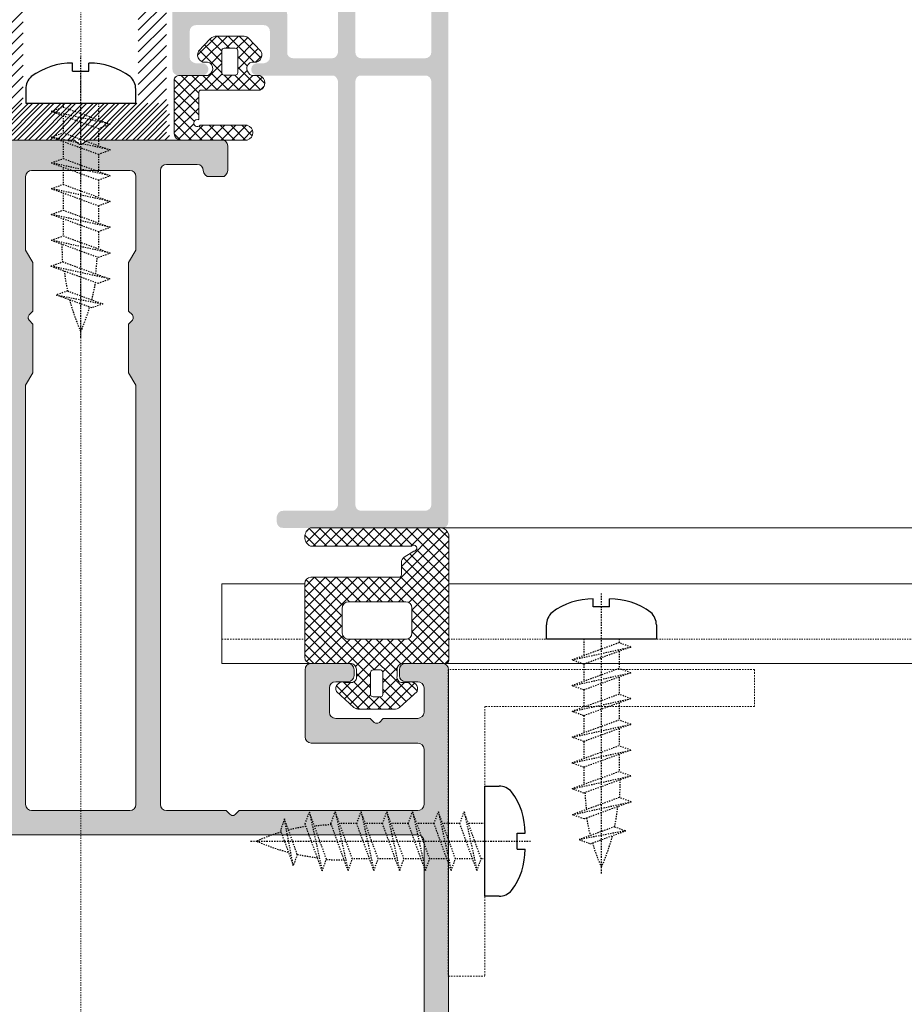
# Model space of a CAD drawing. Header units: millimetres. Extents: x -226731 to 126254, y -16359 to 60195.
# Tile 191 of 256: x -152877 to -152805, y 20846 to 20926. Entities that reach past the tile are written whole.
import ezdxf

# ---------------------------------------------------------------- set-up
doc = ezdxf.new("R2010")
doc.units = ezdxf.units.MM
doc.header["$LTSCALE"] = 0.1
doc.header["$MEASUREMENT"] = 0
doc.linetypes.add('CENTER', pattern=[2, 1.25, -0.25, 0.25, -0.25])
doc.linetypes.add('HIDDEN', pattern=[0.375, 0.25, -0.125])
for name, color, linetype, lineweight in [('01. Aluminium (Main Structure)', 6, 'Continuous', 5), ('2_Centerline', 1, 'CENTER', 15), ('3_Hatch', 8, 'Continuous', 0)]:
    doc.layers.add(name, color=color, linetype=linetype, lineweight=lineweight)
doc.layers.add('CENTER LINE', color=8, linetype='CENTER')
doc.layers.add('HARDWARES', color=7, linetype='Continuous')

# ---------------------------------------------------------------- blocks, each defined once
blk = doc.blocks.new('*U426')
at = {"layer": '3_Hatch'}
h = blk.add_hatch(color=8, dxfattribs=at)
h.dxf.hatch_style = 1
h.paths.add_polyline_path([(-4.224, 77.476), (-3.912, 77.787), (-3.912, 81.754), (-4.498, 82.779), (-4.498, 116.974), (-4.462, 117.157), (-4.352, 117.321), (-4.206, 117.431), (-4.005, 117.468), (4.005, 117.468), (4.188, 117.431), (4.352, 117.321), (4.462, 117.157), (4.517, 116.974), (4.517, 82.779), (3.895, 81.754), (3.895, 77.787), (4.206, 77.476), (4.297, 77.33), (4.297, 77.184), (4.206, 77.037), (3.895, 76.744), (3.895, 72.777), (4.517, 71.752), (4.517, 65.754), (4.462, 65.572), (4.352, 65.407), (4.188, 65.297), (4.005, 65.26), (-4.005, 65.26), (-4.206, 65.297), (-4.352, 65.407), (-4.462, 65.572), (-4.498, 65.754), (-4.498, 71.752), (-3.912, 72.777), (-3.912, 76.744), (-4.224, 77.037), (-4.278, 77.184), (-4.278, 77.33)], flags=16)
h.paths.add_polyline_path([(10.039, 65.444), (9.984, 65.26), (9.966, 65.078), (9.857, 64.913), (9.692, 64.803), (9.51, 64.767), (7.004, 64.767), (6.821, 64.803), (6.638, 64.913), (6.528, 65.078), (6.51, 65.26), (6.51, 116.974), (6.528, 117.157), (6.638, 117.321), (6.821, 117.431), (7.004, 117.468), (11.887, 117.468), (12.179, 117.779), (12.325, 117.87), (12.471, 117.87), (12.599, 117.779), (12.929, 117.468), (27.503, 117.468), (27.686, 117.431), (27.869, 117.321), (27.96, 117.157), (27.996, 116.974), (27.996, 112.476), (27.96, 112.275), (27.869, 112.11), (27.686, 112), (27.503, 111.964), (18.817, 111.964), (18.616, 111.927), (18.451, 111.818), (18.341, 111.653), (18.305, 111.452), (18.305, 105.984), (18.341, 105.783), (18.451, 105.6), (18.616, 105.508), (18.817, 105.472), (21.798, 105.472), (21.999, 105.508), (22.164, 105.6), (22.272, 105.783), (22.291, 105.984), (22.291, 106.46), (22.272, 106.661), (22.164, 106.807), (21.999, 106.917), (21.798, 106.971), (20.81, 106.971), (20.609, 107.008), (20.462, 107.118), (20.352, 107.264), (20.298, 107.466), (20.298, 109.458), (20.352, 109.659), (20.462, 109.805), (20.609, 109.915), (20.81, 109.97), (23.644, 109.97), (23.937, 110.281), (24.084, 110.355), (24.23, 110.355), (24.357, 110.281), (24.687, 109.97), (27.503, 109.97), (27.686, 109.915), (27.869, 109.805), (27.96, 109.659), (27.996, 109.458), (27.996, 107.466), (27.96, 107.264), (27.869, 107.118), (27.686, 107.008), (27.503, 106.971), (26.516, 106.971), (26.315, 106.917), (26.168, 106.807), (26.058, 106.661), (26.003, 106.46), (26.003, 105.984), (26.058, 105.783), (26.168, 105.6), (26.315, 105.508), (26.516, 105.472), (29.514, 105.472), (29.697, 105.508), (29.862, 105.6), (29.971, 105.783), (29.99, 105.984), (29.971, 200.466), (29.862, 200.649), (29.78, 200.704), (29.697, 200.759), (29.605, 200.768), (29.514, 200.777), (-29.514, 200.777), (-29.715, 200.759), (-29.861, 200.649), (-29.971, 200.466), (-30.007, 200.302), (-30.007, 105.984), (-29.971, 105.783), (-29.861, 105.6), (-29.715, 105.508), (-29.514, 105.472), (-26.496, 105.472), (-26.313, 105.508), (-26.149, 105.6), (-26.039, 105.783), (-26.002, 105.984), (-26.002, 106.46), (-26.039, 106.661), (-26.149, 106.807), (-26.313, 106.917), (-26.496, 106.971), (-27.52, 106.971), (-27.685, 107.008), (-27.867, 107.118), (-27.977, 107.264), (-28.014, 107.466), (-28.014, 109.458), (-27.977, 109.659), (-27.867, 109.805), (-27.685, 109.915), (-27.52, 109.97), (-24.686, 109.97), (-24.375, 110.281), (-24.247, 110.355), (-24.064, 110.355), (-23.936, 110.281), (-23.625, 109.97), (-20.81, 109.97), (-20.609, 109.915), (-20.444, 109.805), (-20.334, 109.659), (-20.298, 109.458), (-20.298, 107.466), (-20.334, 107.264), (-20.444, 107.118), (-20.609, 107.008), (-20.81, 106.971), (-21.815, 106.971), (-22.016, 106.917), (-22.163, 106.807), (-22.272, 106.661), (-22.309, 106.46), (-22.309, 105.984), (-22.272, 105.783), (-22.163, 105.6), (-22.016, 105.508), (-21.815, 105.472), (-18.797, 105.472), (-18.615, 105.508), (-18.45, 105.6), (-18.341, 105.783), (-18.304, 105.984), (-18.304, 111.452), (-18.341, 111.653), (-18.45, 111.818), (-18.615, 111.927), (-18.797, 111.964), (-27.52, 111.964), (-27.685, 112), (-27.867, 112.11), (-27.977, 112.275), (-28.014, 112.476), (-28.014, 116.974), (-27.977, 117.157), (-27.867, 117.321), (-27.685, 117.431), (-27.52, 117.468), (-12.928, 117.468), (-12.618, 117.779), (-12.489, 117.87), (-12.343, 117.87), (-12.178, 117.779), (-11.867, 117.468), (-7.003, 117.468), (-6.802, 117.431), (-6.656, 117.321), (-6.546, 117.157), (-6.509, 116.974), (-6.509, 65.26), (-6.546, 65.078), (-6.656, 64.913), (-6.802, 64.803), (-7.003, 64.767), (-9.509, 64.767), (-9.71, 64.803), (-9.856, 64.913), (-9.966, 65.078), (-10.002, 65.26), (-10.038, 65.444), (-10.148, 65.626), (-10.313, 65.736), (-10.496, 65.754), (-11.502, 65.754), (-11.703, 65.736), (-11.849, 65.626), (-11.959, 65.444), (-12.013, 65.26), (-12.013, 63.249), (-11.959, 63.066), (-11.849, 62.902), (-11.703, 62.792), (-11.502, 62.773), (-0.53, 62.773), (-0.201, 63.066), (-0.073, 63.139), (0.074, 63.139), (0.22, 63.066), (0.512, 62.773), (11.502, 62.773), (11.686, 62.792), (11.849, 62.902), (11.959, 63.066), (12.014, 63.249), (12.014, 65.26), (11.959, 65.444), (11.849, 65.626), (11.686, 65.736), (11.502, 65.754), (10.497, 65.754), (10.295, 65.736), (10.149, 65.626)])
h.paths.add_polyline_path([(27.996, 197.284), (27.96, 197.467), (27.869, 197.65), (27.686, 197.76), (27.503, 197.796), (-27.52, 197.796), (-27.685, 197.76), (-27.867, 197.65), (-27.977, 197.467), (-28.014, 197.284), (-28.014, 119.973), (-27.977, 119.772), (-27.867, 119.626), (-27.685, 119.516), (-27.52, 119.461), (27.503, 119.461), (27.686, 119.516), (27.869, 119.626), (27.96, 119.772), (27.996, 119.973)], flags=16)
h = blk.add_hatch(color=8, dxfattribs=at)
h.dxf.hatch_style = 1
h.paths.add_polyline_path([(-28.61, 57.993), (-28.61, 92.527), (-28.573, 92.711), (-28.464, 92.875), (-28.28, 92.985), (-28.098, 93.022), (-22.902, 93.022), (-22.701, 92.985), (-22.537, 92.875), (-22.445, 92.711), (-22.409, 92.527), (-22.409, 57.993), (-22.445, 57.828), (-22.537, 57.645), (-22.701, 57.535), (-22.902, 57.517), (-28.098, 57.517), (-28.28, 57.535), (-28.464, 57.645), (-28.573, 57.828)], flags=16)
h.paths.add_polyline_path([(-22.354, 38.091), (-22.409, 37.89), (-22.409, 33.903), (-22.445, 33.702), (-22.537, 33.537), (-22.701, 33.427), (-22.902, 33.408), (-28.098, 33.408), (-28.28, 33.427), (-28.464, 33.537), (-28.573, 33.702), (-28.61, 33.903), (-28.61, 55.596), (-28.573, 55.797), (-28.464, 55.962), (-28.28, 56.072), (-28.098, 56.108), (-22.902, 56.108), (-22.701, 56.072), (-22.537, 55.962), (-22.445, 55.797), (-22.409, 55.596), (-22.409, 51.609), (-22.354, 51.408), (-22.244, 51.261), (-22.097, 51.152), (-21.896, 51.115), (-21.494, 51.115), (-21.311, 51.152), (-21.146, 51.261), (-21.037, 51.408), (-21, 51.609), (-21, 55.596), (-20.945, 55.797), (-20.835, 55.962), (-20.689, 56.072), (-20.488, 56.108), (-17.36, 56.108), (-17.159, 56.072), (-16.976, 55.962), (-16.867, 55.797), (-16.848, 55.596), (-16.848, 52.505), (-16.812, 52.322), (-16.702, 52.157), (-16.537, 52.048), (-16.354, 52.011), (-13.793, 52.011), (-13.61, 51.956), (-13.446, 51.846), (-13.336, 51.7), (-13.299, 51.499), (-13.299, 33.903), (-13.336, 33.702), (-13.446, 33.537), (-13.61, 33.427), (-13.793, 33.408), (-20.488, 33.408), (-20.689, 33.427), (-20.835, 33.537), (-20.945, 33.702), (-21, 33.903), (-21, 37.89), (-21.037, 38.091), (-21.146, 38.256), (-21.311, 38.366), (-21.494, 38.403), (-21.896, 38.403), (-22.097, 38.366), (-22.244, 38.256)], flags=16)
h.paths.add_polyline_path([(-11.891, 36.226), (-12.202, 36.537), (-12.293, 36.664), (-12.293, 36.829), (-12.202, 36.957), (-11.891, 37.268), (-11.891, 39.591), (-11.854, 39.792), (-11.745, 39.957), (-11.58, 40.067), (-11.379, 40.086), (-9.001, 40.086), (-8.8, 40.067), (-8.654, 39.957), (-8.544, 39.792), (-8.489, 39.591), (-8.489, 38.987), (-8.415, 38.75), (-8.36, 38.676), (-8.306, 38.604), (-8.233, 38.567), (-8.159, 38.53), (-8.086, 38.494), (-7.995, 38.494), (-7.921, 38.494), (-7.849, 38.512), (-7.775, 38.549), (-7.702, 38.585), (-7.648, 38.64), (-7.593, 38.695), (-7.538, 38.769), (-7.5, 38.86), (-7.483, 38.987), (-7.483, 43.304), (-7.519, 43.487), (-7.629, 43.652), (-7.794, 43.762), (-7.995, 43.798), (-8.379, 43.798), (-8.58, 43.762), (-8.762, 43.652), (-8.836, 43.487), (-8.891, 43.304), (-8.891, 42.244), (-8.927, 42.061), (-9.037, 41.896), (-9.202, 41.786), (-9.385, 41.731), (-11.379, 41.731), (-11.58, 41.786), (-11.745, 41.896), (-11.854, 42.061), (-11.891, 42.244), (-11.891, 51.499), (-11.854, 51.7), (-11.745, 51.846), (-11.58, 51.956), (-11.379, 52.011), (-9.385, 52.011), (-9.202, 51.956), (-9.037, 51.846), (-8.927, 51.7), (-8.891, 51.499), (-8.891, 49.908), (-8.836, 49.707), (-8.762, 49.542), (-8.58, 49.432), (-8.379, 49.396), (-7.995, 49.396), (-7.794, 49.432), (-7.629, 49.542), (-7.519, 49.707), (-7.483, 49.908), (-7.483, 57.006), (-7.519, 57.207), (-7.629, 57.353), (-7.794, 57.463), (-7.995, 57.517), (-9.916, 57.517), (-10.117, 57.463), (-10.263, 57.353), (-10.373, 57.207), (-10.428, 57.006), (-10.373, 56.804), (-10.263, 56.657), (-10.117, 56.548), (-9.916, 56.511), (-9.385, 56.511), (-9.202, 56.456), (-9.037, 56.347), (-8.927, 56.2), (-8.891, 55.999), (-8.891, 53.914), (-8.927, 53.713), (-9.037, 53.548), (-9.202, 53.438), (-9.385, 53.402), (-14.945, 53.402), (-15.146, 53.438), (-15.294, 53.548), (-15.402, 53.713), (-15.44, 53.914), (-15.44, 55.999), (-15.402, 56.2), (-15.294, 56.347), (-15.146, 56.456), (-14.945, 56.511), (-14.36, 56.511), (-14.25, 56.548), (-14.159, 56.584), (-14.068, 56.639), (-14.013, 56.712), (-13.958, 56.786), (-13.939, 56.877), (-13.922, 56.968), (-13.922, 57.059), (-13.939, 57.133), (-13.958, 57.224), (-14.013, 57.298), (-14.068, 57.371), (-14.159, 57.425), (-14.25, 57.48), (-14.415, 57.517), (-20.488, 57.517), (-20.689, 57.535), (-20.835, 57.645), (-20.945, 57.828), (-21, 57.993), (-21, 92.527), (-20.945, 92.711), (-20.835, 92.875), (-20.689, 92.985), (-20.488, 93.022), (-16.501, 93.022), (-16.299, 93.058), (-16.153, 93.168), (-16.043, 93.351), (-15.988, 93.516), (-15.988, 93.918), (-16.043, 94.119), (-16.153, 94.284), (-16.299, 94.393), (-16.501, 94.412), (-29.506, 94.412), (-29.688, 94.393), (-29.853, 94.284), (-29.963, 94.119), (-29.999, 93.918), (-29.999, 30.482), (-29.963, 30.299), (-29.853, 30.134), (-29.688, 30.024), (-29.506, 30.007), (-29.305, 30.024), (-29.14, 30.134), (-29.049, 30.299), (-29.012, 30.482), (-29.012, 31.488), (-28.957, 31.689), (-28.847, 31.835), (-28.701, 31.945), (-28.5, 32), (-7.995, 32), (-7.794, 32.036), (-7.629, 32.146), (-7.519, 32.311), (-7.483, 32.494), (-7.483, 34.506), (-7.519, 34.689), (-7.629, 34.854), (-7.794, 34.964), (-7.995, 35), (-8.178, 34.964), (-8.342, 34.854), (-8.452, 34.689), (-8.489, 34.506), (-8.489, 33.903), (-8.544, 33.702), (-8.654, 33.537), (-8.8, 33.427), (-9.001, 33.408), (-11.379, 33.408), (-11.58, 33.427), (-11.745, 33.537), (-11.854, 33.702), (-11.891, 33.903)])
h = blk.add_hatch(dxfattribs=at)
h.set_pattern_fill('ANSI31', color=8, scale=5)
h.set_pattern_definition([(45, (-26191.7542, -15010.3187), (-0.441941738, 0.441941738), [])])
h.paths.add_polyline_path([(-9.495, 44.174), (-9.477, 44.32), (-9.385, 44.466), (-9.258, 44.54), (-9.111, 44.576), (-7.191, 44.576), (-7.063, 44.576), (-6.807, 44.595), (-6.569, 44.65), (-6.332, 44.722), (-6.112, 44.814), (-5.892, 44.924), (-5.691, 45.07), (-5.508, 45.216), (-5.344, 45.381), (-5.197, 45.582), (-5.051, 45.764), (-4.941, 45.984), (-4.85, 46.204), (-4.776, 46.442), (-4.722, 46.679), (-4.704, 46.935), (-4.685, 47.064), (-4.685, 59.372), (-4.668, 59.537), (-4.575, 59.664), (-4.448, 59.755), (-4.302, 59.774), (6.873, 59.774), (7.019, 59.81), (7.147, 59.901), (7.221, 60.03), (7.257, 60.195), (7.257, 62.389), (7.221, 62.535), (7.147, 62.664), (7.019, 62.755), (6.873, 62.773), (-6.605, 62.773), (-6.752, 62.755), (-6.88, 62.664), (-6.971, 62.535), (-6.99, 62.389), (-6.99, 49.569), (-7.026, 49.422), (-7.1, 49.276), (-7.246, 49.204), (-7.392, 49.166), (-9.111, 49.166), (-9.258, 49.204), (-9.385, 49.276), (-9.477, 49.422), (-9.495, 49.569), (-9.495, 51.288), (-9.514, 51.435), (-9.605, 51.562), (-9.733, 51.654), (-9.897, 51.672), (-11.489, 51.672), (-11.654, 51.654), (-11.781, 51.562), (-11.872, 51.435), (-11.891, 51.288), (-11.891, 42.455), (-11.872, 42.309), (-11.781, 42.199), (-11.654, 42.108), (-11.489, 42.07), (-9.897, 42.07), (-9.733, 42.108), (-9.605, 42.199), (-9.514, 42.309), (-9.495, 42.455)])
h = blk.add_hatch(dxfattribs=at)
h.set_pattern_fill('ANSI31', color=8, scale=5)
h.set_pattern_definition([(45, (-26191.7542, -14950.54475), (-0.441941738, 0.441941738), [])])
h.paths.add_polyline_path([(9.477, 44.32), (9.495, 44.174), (9.495, 42.455), (9.514, 42.309), (9.605, 42.199), (9.733, 42.108), (9.897, 42.07), (11.489, 42.07), (11.654, 42.108), (11.781, 42.199), (11.872, 42.309), (11.891, 42.455), (11.891, 51.288), (11.872, 51.435), (11.781, 51.562), (11.654, 51.654), (11.489, 51.672), (9.897, 51.672), (9.733, 51.654), (9.605, 51.562), (9.514, 51.435), (9.495, 51.288), (9.495, 49.569), (9.477, 49.422), (9.385, 49.276), (9.258, 49.204), (9.111, 49.166), (7.392, 49.166), (7.246, 49.204), (7.1, 49.276), (7.026, 49.422), (6.99, 49.569), (6.99, 62.389), (6.971, 62.535), (6.88, 62.664), (6.752, 62.755), (6.605, 62.773), (-6.873, 62.773), (-7.019, 62.755), (-7.147, 62.664), (-7.221, 62.535), (-7.257, 62.389), (-7.257, 60.195), (-7.221, 60.03), (-7.147, 59.901), (-7.019, 59.81), (-6.873, 59.774), (4.302, 59.774), (4.448, 59.755), (4.575, 59.664), (4.668, 59.537), (4.685, 59.372), (4.685, 47.064), (4.704, 46.935), (4.722, 46.679), (4.776, 46.442), (4.85, 46.204), (4.941, 45.984), (5.051, 45.764), (5.197, 45.582), (5.344, 45.381), (5.508, 45.216), (5.691, 45.07), (5.892, 44.924), (6.112, 44.814), (6.332, 44.722), (6.569, 44.65), (6.807, 44.595), (7.063, 44.576), (7.191, 44.576), (9.111, 44.576), (9.258, 44.54), (9.385, 44.466)])
at = {"layer": '01. Aluminium (Main Structure)', "color": 8, "linetype": 'ByBlock'}
for p, q in [((-30.007, 105.984), (-30.007, 200.302)), ((-28.014, 119.973), (-28.014, 197.284)), ((-27.977, 119.772), (-28.014, 119.973)), ((-27.867, 119.626), (-27.977, 119.772)), ((-27.685, 119.516), (-27.867, 119.626)), ((-27.52, 119.461), (-27.685, 119.516)), ((27.503, 119.461), (-27.52, 119.461)), ((-27.977, 117.157), (-27.867, 117.321)), ((-27.867, 117.321), (-27.685, 117.431)), ((-27.685, 117.431), (-27.52, 117.468)), ((-27.52, 117.468), (-12.928, 117.468)), ((-12.928, 117.468), (-12.618, 117.779)), ((-12.618, 117.779), (-12.489, 117.87)), ((-12.489, 117.87), (-12.343, 117.87)), ((-12.343, 117.87), (-12.178, 117.779)), ((-12.178, 117.779), (-11.867, 117.468)), ((-11.867, 117.468), (-7.003, 117.468)), ((-7.003, 117.468), (-6.802, 117.431)), ((-6.802, 117.431), (-6.656, 117.321)), ((-6.656, 117.321), (-6.546, 117.157)), ((-4.462, 117.157), (-4.352, 117.321)), ((-4.352, 117.321), (-4.206, 117.431)), ((-4.206, 117.431), (-4.005, 117.468)), ((-4.005, 117.468), (4.005, 117.468)), ((4.005, 117.468), (4.188, 117.431)), ((4.188, 117.431), (4.352, 117.321)), ((4.352, 117.321), (4.462, 117.157)), ((-28.014, 116.974), (-27.977, 117.157)), ((-28.014, 112.476), (-28.014, 116.974)), ((-6.546, 117.157), (-6.509, 116.974)), ((-6.509, 116.974), (-6.509, 65.26)), ((-4.498, 116.974), (-4.462, 117.157)), ((-4.498, 82.779), (-4.498, 116.974)), ((4.462, 117.157), (4.517, 116.974)), ((4.517, 116.974), (4.517, 82.779)), ((-27.977, 112.275), (-28.014, 112.476)), ((-27.867, 112.11), (-27.977, 112.275)), ((-27.685, 112), (-27.867, 112.11)), ((-27.52, 111.964), (-27.685, 112)), ((-18.797, 111.964), (-27.52, 111.964)), ((-18.797, 111.964), (-18.615, 111.927)), ((-18.615, 111.927), (-18.45, 111.818)), ((-18.45, 111.818), (-18.341, 111.653)), ((-18.341, 111.653), (-18.304, 111.452)), ((-18.304, 111.452), (-18.304, 105.984)), ((-24.686, 109.97), (-24.375, 110.281)), ((-24.375, 110.281), (-24.247, 110.355)), ((-24.247, 110.355), (-24.064, 110.355)), ((-24.064, 110.355), (-23.936, 110.281)), ((-23.936, 110.281), (-23.625, 109.97)), ((-28.014, 109.458), (-27.977, 109.659)), ((-28.014, 107.466), (-28.014, 109.458)), ((-27.977, 109.659), (-27.867, 109.805)), ((-27.867, 109.805), (-27.685, 109.915)), ((-27.685, 109.915), (-27.52, 109.97)), ((-27.52, 109.97), (-24.686, 109.97)), ((-23.625, 109.97), (-20.81, 109.97)), ((-20.81, 109.97), (-20.609, 109.915)), ((-20.609, 109.915), (-20.444, 109.805)), ((-20.444, 109.805), (-20.334, 109.659)), ((-20.334, 109.659), (-20.298, 109.458)), ((-20.298, 109.458), (-20.298, 107.466)), ((-27.977, 107.264), (-28.014, 107.466)), ((-27.867, 107.118), (-27.977, 107.264)), ((-27.685, 107.008), (-27.867, 107.118)), ((-27.52, 106.971), (-27.685, 107.008)), ((-26.496, 106.971), (-27.52, 106.971)), ((-26.496, 106.971), (-26.313, 106.917)), ((-26.313, 106.917), (-26.149, 106.807)), ((-22.163, 106.807), (-22.016, 106.917)), ((-22.016, 106.917), (-21.815, 106.971)), ((-20.81, 106.971), (-21.815, 106.971)), ((-20.609, 107.008), (-20.81, 106.971)), ((-20.444, 107.118), (-20.609, 107.008)), ((-20.334, 107.264), (-20.444, 107.118)), ((-20.298, 107.466), (-20.334, 107.264)), ((-26.149, 106.807), (-26.039, 106.661)), ((-26.039, 106.661), (-26.002, 106.46)), ((-26.002, 106.46), (-26.002, 105.984)), ((-22.309, 106.46), (-22.272, 106.661)), ((-22.309, 106.46), (-22.309, 105.984)), ((-22.272, 106.661), (-22.163, 106.807)), ((-29.971, 105.783), (-30.007, 105.984)), ((-29.861, 105.6), (-29.971, 105.783)), ((-29.715, 105.508), (-29.861, 105.6)), ((-29.514, 105.472), (-29.715, 105.508)), ((-26.496, 105.472), (-29.514, 105.472)), ((-26.313, 105.508), (-26.496, 105.472)), ((-26.149, 105.6), (-26.313, 105.508)), ((-26.039, 105.783), (-26.149, 105.6)), ((-26.002, 105.984), (-26.039, 105.783)), ((-22.272, 105.783), (-22.309, 105.984)), ((-22.163, 105.6), (-22.272, 105.783)), ((-22.016, 105.508), (-22.163, 105.6)), ((-21.815, 105.472), (-22.016, 105.508)), ((-18.797, 105.472), (-21.815, 105.472)), ((-18.615, 105.508), (-18.797, 105.472)), ((-18.45, 105.6), (-18.615, 105.508)), ((-18.341, 105.783), (-18.45, 105.6)), ((-18.304, 105.984), (-18.341, 105.783)), ((-3.912, 81.754), (-4.498, 82.779)), ((4.517, 82.779), (3.895, 81.754)), ((-3.912, 77.787), (-3.912, 81.754)), ((3.895, 81.754), (3.895, 77.787)), ((-4.278, 77.33), (-4.224, 77.476)), ((-4.278, 77.184), (-4.278, 77.33)), ((-4.224, 77.037), (-4.278, 77.184)), ((-4.224, 77.476), (-3.912, 77.787)), ((3.895, 77.787), (4.206, 77.476)), ((4.206, 77.476), (4.297, 77.33)), ((4.297, 77.184), (4.206, 77.037)), ((4.297, 77.33), (4.297, 77.184)), ((-3.912, 76.744), (-4.224, 77.037)), ((-3.912, 72.777), (-3.912, 76.744)), ((4.206, 77.037), (3.895, 76.744)), ((3.895, 76.744), (3.895, 72.777)), ((-4.498, 71.752), (-3.912, 72.777)), ((3.895, 72.777), (4.517, 71.752)), ((-4.498, 65.754), (-4.498, 71.752)), ((4.517, 71.752), (4.517, 65.754)), ((-12.013, 65.26), (-11.959, 65.444)), ((-12.013, 63.249), (-12.013, 65.26)), ((-11.959, 65.444), (-11.849, 65.626)), ((-11.849, 65.626), (-11.703, 65.736)), ((-11.703, 65.736), (-11.502, 65.754)), ((-11.502, 65.754), (-10.496, 65.754)), ((-10.496, 65.754), (-10.313, 65.736)), ((-10.313, 65.736), (-10.148, 65.626)), ((-10.148, 65.626), (-10.038, 65.444)), ((-10.038, 65.444), (-10.002, 65.26)), ((-9.966, 65.078), (-10.002, 65.26)), ((-9.856, 64.913), (-9.966, 65.078)), ((-6.546, 65.078), (-6.656, 64.913)), ((-6.509, 65.26), (-6.546, 65.078)), ((-4.462, 65.572), (-4.498, 65.754)), ((-4.352, 65.407), (-4.462, 65.572)), ((-4.206, 65.297), (-4.352, 65.407)), ((-4.005, 65.26), (-4.206, 65.297)), ((4.005, 65.26), (-4.005, 65.26)), ((4.188, 65.297), (4.005, 65.26)), ((4.352, 65.407), (4.188, 65.297)), ((4.462, 65.572), (4.352, 65.407)), ((4.517, 65.754), (4.462, 65.572)), ((-9.71, 64.803), (-9.856, 64.913)), ((-9.509, 64.767), (-9.71, 64.803)), ((-7.003, 64.767), (-9.509, 64.767)), ((-6.802, 64.803), (-7.003, 64.767)), ((-6.656, 64.913), (-6.802, 64.803)), ((-11.959, 63.066), (-12.013, 63.249)), ((-11.849, 62.902), (-11.959, 63.066)), ((-11.703, 62.792), (-11.849, 62.902)), ((-11.502, 62.773), (-11.703, 62.792)), ((-11.502, 62.773), (-0.53, 62.773)), ((-0.53, 62.773), (-0.201, 63.066)), ((-0.201, 63.066), (-0.073, 63.139)), ((-0.073, 63.139), (0.074, 63.139)), ((0.074, 63.139), (0.22, 63.066)), ((0.22, 63.066), (0.512, 62.773)), ((0.512, 62.773), (11.502, 62.773))]:
    blk.add_line(p, q, dxfattribs=at)
at = {"layer": '2_Centerline', "color": 8, "ltscale": 0.25}
blk.add_line((0, 230.777), (0, 0), dxfattribs=at)
at = {"layer": '3_Hatch', "color": 8, "linetype": 'HIDDEN', "ltscale": 5}
for p, q in [((-29.99, 130.972), (-32.99, 130.972)), ((-32.99, 108.972), (-32.99, 130.972)), ((-29.99, 105.972), (-29.99, 130.972)), ((-54.99, 108.972), (-32.99, 108.972)), ((-54.99, 105.972), (-54.99, 108.972)), ((-54.99, 105.972), (-29.99, 105.972)), ((-21.737, 103.48), (-26.634, 103.48)), ((-11.51, 103.48), (-18.286, 103.48))]:
    blk.add_line(p, q, dxfattribs=at)
at = {"layer": '3_Hatch', "color": 8}
for p, q in [((-26.023, 109.066), (-27.447, 107.752)), ((-22.736, 109.204), (-25.575, 109.204)), ((-20.864, 107.752), (-22.288, 109.066)), ((-24.655, 106.205), (-24.655, 107.998)), ((-24.455, 108.198), (-23.856, 108.198)), ((-23.656, 107.998), (-23.656, 106.205)), ((-26.741, 107.02), (-26.241, 107.02)), ((-22.07, 107.02), (-21.57, 107.02)), ((-25.816, 106.504), (-25.816, 105.947)), ((-22.495, 105.947), (-22.495, 106.504)), ((-28.399, 105.472), (-1150, 105.472)), ((-26.216, 105.472), (-29.789, 105.472)), ((-23.856, 106.005), (-24.455, 106.005)), ((-18.786, 105.472), (-22.095, 105.472)), ((-11.51, 105.472), (-19.871, 105.472)), ((-11.51, 105.472), (-11.51, 98.968)), ((-30.026, 105.222), (-30.026, 94.944)), ((-18.286, 98.945), (-18.286, 104.972)), ((-27.026, 100.935), (-27.026, 102.992)), ((-26.526, 103.492), (-21.846, 103.492)), ((-21.346, 102.992), (-21.346, 100.935)), ((-21.846, 100.435), (-26.526, 100.435)), ((-30.026, 98.968), (-1150, 98.968)), ((-11.51, 98.968), (-18.286, 98.968)), ((-26.171, 97.232), (-26.171, 98.246)), ((-25.971, 98.445), (-18.786, 98.445)), ((-27.171, 96.325), (-26.404, 96.81)), ((-18.746, 95.912), (-26.981, 95.912)), ((-29.506, 94.412), (-1150, 94.412)), ((-29.455, 94.412), (-18.746, 94.412)), ((-8.138, 62.773), (-13.592, 62.773)), ((-7.638, 57.8), (-7.638, 62.273)), ((-13.592, 61.573), (-9.734, 61.573)), ((-9.639, 61.001), (-9.639, 58.872)), ((-9.75, 58.717), (-14.616, 58.717)), ((-14.616, 57.517), (-13.953, 57.517)), ((-12.812, 55.488), (-12.812, 57.282)), ((-12.612, 57.482), (-11.712, 57.482)), ((-11.512, 57.282), (-11.512, 55.488)), ((-10.371, 57.517), (-8.016, 57.517)), ((-13.977, 56.417), (-14.355, 56.417)), ((-9.968, 56.417), (-10.347, 56.417)), ((-14.703, 55.536), (-13.66, 54.428)), ((-10.575, 54.522), (-9.62, 55.536)), ((-11.712, 55.288), (-12.612, 55.288)), ((-13.211, 54.29), (-11.139, 54.29))]:
    blk.add_line(p, q, dxfattribs=at)
at = {"layer": '3_Hatch', "color": 8, "linetype": 'Continuous'}
for p, q in [((-27.25, 107.08), (-25.126, 109.204)), ((-24.655, 106.682), (-26.552, 108.578)), ((-26.426, 107.02), (-24.242, 109.204)), ((-24.655, 107.566), (-26.092, 109.003)), ((-24.404, 108.198), (-25.41, 109.204)), ((-22.293, 106.971), (-24.526, 109.204)), ((-24.364, 108.198), (-23.358, 109.204)), ((-23.657, 108.021), (-22.508, 109.17)), ((-23.656, 107.138), (-21.997, 108.797)), ((-21.424, 106.986), (-23.642, 109.204)), ((-20.868, 107.313), (-22.758, 109.204)), ((-26.756, 107.015), (-27.46, 107.719)), ((-22.35, 103.492), (-27.012, 108.154)), ((-25.822, 106.74), (-24.655, 107.907)), ((-23.656, 106.254), (-21.537, 108.373)), ((-22.007, 107.02), (-21.077, 107.949)), ((-25.834, 105.844), (-24.655, 107.023)), ((-22.495, 106.29), (-23.656, 107.45)), ((-21.064, 107.079), (-20.915, 107.227)), ((-30.026, 100.769), (-24.647, 106.147)), ((-23.234, 103.492), (-25.816, 106.074)), ((-25.534, 103.492), (-22.501, 106.526)), ((-18.286, 101.196), (-23.656, 106.566)), ((-30.026, 101.652), (-26.202, 105.476)), ((-30.026, 105.188), (-29.742, 105.472)), ((-30.026, 104.304), (-28.858, 105.472)), ((-30.026, 103.42), (-27.974, 105.472)), ((-30.026, 102.536), (-27.09, 105.472)), ((-27.026, 102.865), (-29.633, 105.472)), ((-26.727, 103.45), (-28.749, 105.472)), ((-25.885, 103.492), (-27.865, 105.472)), ((-25.001, 103.492), (-26.981, 105.472)), ((-26.418, 103.492), (-23.906, 106.005)), ((-24.117, 103.492), (-26.128, 105.503)), ((-24.65, 103.492), (-22.424, 105.719)), ((-18.286, 100.312), (-23.978, 106.005)), ((-23.766, 103.492), (-21.787, 105.472)), ((-22.882, 103.492), (-20.903, 105.472)), ((-21.999, 103.492), (-20.019, 105.472)), ((-18.286, 102.08), (-21.678, 105.472)), ((-21.396, 103.211), (-19.135, 105.472)), ((-21.346, 102.377), (-18.415, 105.308)), ((-18.286, 102.964), (-20.794, 105.472)), ((-18.286, 103.848), (-19.91, 105.472)), ((-18.286, 104.731), (-19.026, 105.472)), ((-27.026, 101.981), (-30.026, 104.981)), ((-21.346, 101.494), (-18.286, 104.554)), ((-27.026, 101.097), (-30.026, 104.097)), ((-23.51, 98.445), (-18.286, 103.67)), ((-25.258, 98.445), (-30.026, 103.213)), ((-30.026, 99.885), (-27.026, 102.885)), ((-26.097, 98.401), (-30.026, 102.329)), ((-22.626, 98.445), (-18.286, 102.786)), ((-18.286, 99.428), (-21.346, 102.488)), ((-30.026, 99.001), (-27.026, 102.001)), ((-26.171, 97.591), (-30.026, 101.445)), ((-21.742, 98.445), (-18.286, 101.902)), ((-18.386, 98.645), (-21.346, 101.604)), ((-30.026, 98.117), (-27.026, 101.117)), ((-26.33, 96.866), (-30.026, 100.561)), ((-30.026, 97.233), (-26.763, 100.495)), ((-30.026, 96.349), (-25.939, 100.435)), ((-30.026, 95.465), (-25.055, 100.435)), ((-29.902, 94.705), (-24.172, 100.435)), ((-24.374, 98.445), (-26.364, 100.435)), ((-23.49, 98.445), (-25.48, 100.435)), ((-25.278, 98.445), (-23.288, 100.435)), ((-22.606, 98.445), (-24.596, 100.435)), ((-24.394, 98.445), (-22.404, 100.435)), ((-21.722, 98.445), (-23.712, 100.435)), ((-20.839, 98.445), (-22.828, 100.435)), ((-19.955, 98.445), (-21.944, 100.435)), ((-19.071, 98.445), (-21.38, 100.754)), ((-20.858, 98.445), (-18.286, 101.018)), ((-26.865, 96.518), (-30.026, 99.678)), ((-19.974, 98.445), (-18.286, 100.134)), ((-19.09, 98.445), (-18.286, 99.25)), ((-27.402, 96.17), (-30.026, 98.794)), ((-26.527, 94.412), (-30.026, 97.91)), ((-29.311, 94.412), (-26.171, 97.552)), ((-27.411, 94.412), (-30.026, 97.026)), ((-28.295, 94.412), (-30.026, 96.142)), ((-28.428, 94.412), (-26.928, 95.912)), ((-27.544, 94.412), (-26.044, 95.912)), ((-25.643, 94.412), (-27.075, 95.843)), ((-26.66, 94.412), (-25.16, 95.912)), ((-24.76, 94.412), (-26.26, 95.912)), ((-25.776, 94.412), (-24.276, 95.912)), ((-23.876, 94.412), (-25.376, 95.912)), ((-24.892, 94.412), (-23.392, 95.912)), ((-22.992, 94.412), (-24.492, 95.912)), ((-24.008, 94.412), (-22.508, 95.912)), ((-22.108, 94.412), (-23.608, 95.912)), ((-23.124, 94.412), (-21.624, 95.912)), ((-21.224, 94.412), (-22.724, 95.912)), ((-22.24, 94.412), (-20.74, 95.912)), ((-20.34, 94.412), (-21.84, 95.912)), ((-21.356, 94.412), (-19.856, 95.912)), ((-19.456, 94.412), (-20.956, 95.912)), ((-20.473, 94.412), (-18.973, 95.912)), ((-18.638, 94.477), (-20.072, 95.912)), ((-19.589, 94.412), (-18.406, 95.595)), ((-18.297, 95.021), (-19.189, 95.912)), ((-29.179, 94.412), (-30.026, 95.258)), ((-18.642, 94.474), (-18.439, 94.677)), ((-14.02, 61.973), (-13.22, 62.773)), ((-13.536, 61.573), (-12.336, 62.773)), ((-12.251, 61.573), (-13.451, 62.773)), ((-12.652, 61.573), (-11.452, 62.773)), ((-11.367, 61.573), (-12.567, 62.773)), ((-11.768, 61.573), (-10.568, 62.773)), ((-10.483, 61.573), (-11.683, 62.773)), ((-10.884, 61.573), (-9.684, 62.773)), ((-9.663, 61.637), (-10.799, 62.773)), ((-10, 61.573), (-8.8, 62.773)), ((-7.638, 60.496), (-9.915, 62.773)), ((-9.231, 61.459), (-7.952, 62.738)), ((-7.638, 61.38), (-9.031, 62.773)), ((-7.638, 62.264), (-8.147, 62.773)), ((-13.135, 61.573), (-13.996, 62.434)), ((-9.639, 60.167), (-7.638, 62.168)), ((-9.639, 59.283), (-7.638, 61.284)), ((-9.631, 61.059), (-9.575, 61.115)), ((-7.638, 59.612), (-9.267, 61.241)), ((-11.512, 56.527), (-7.638, 60.4)), ((-7.638, 58.728), (-9.639, 60.73)), ((-7.638, 57.845), (-9.639, 59.846)), ((-9.638, 57.517), (-7.638, 59.517)), ((-14.959, 58.382), (-14.632, 58.71)), ((-14.813, 57.645), (-13.741, 58.717)), ((-12.812, 56.831), (-14.671, 58.691)), ((-14.057, 57.517), (-12.857, 58.717)), ((-12.578, 57.482), (-13.813, 58.717)), ((-13.582, 57.108), (-11.973, 58.717)), ((-11.694, 57.481), (-12.93, 58.717)), ((-12.325, 57.482), (-11.089, 58.717)), ((-10.635, 57.306), (-12.046, 58.717)), ((-11.539, 57.383), (-10.206, 58.717)), ((-9.962, 57.517), (-11.162, 58.717)), ((-9.078, 57.517), (-10.278, 58.717)), ((-8.194, 57.517), (-9.639, 58.962)), ((-14.381, 57.517), (-15.015, 58.151)), ((-8.754, 57.517), (-7.638, 58.633)), ((-9.683, 55.47), (-11.513, 57.3)), ((-7.818, 57.569), (-7.675, 57.711)), ((-14.786, 55.904), (-14.273, 56.417)), ((-14.493, 55.313), (-12.812, 56.994)), ((-12.038, 54.29), (-14.165, 56.417)), ((-12.812, 55.947), (-13.592, 56.727)), ((-11.981, 54.29), (-9.89, 56.38)), ((-11.512, 55.643), (-10.606, 56.548)), ((-10.111, 55.015), (-11.512, 56.415)), ((-12.922, 54.29), (-14.721, 56.089)), ((-14.065, 54.858), (-12.812, 56.11)), ((-10.54, 54.559), (-11.512, 55.531)), ((-11.096, 54.29), (-9.533, 55.854)), ((-13.63, 54.408), (-12.719, 55.32)), ((-12.865, 54.29), (-11.866, 55.288)), ((-11.154, 54.29), (-12.153, 55.288))]:
    blk.add_line(p, q, dxfattribs=at)
at = {"layer": '3_Hatch', "color": 8, "linetype": 'HIDDEN'}
blk.add_line((-30.026, 103.48), (-1150, 103.48), dxfattribs=at)
at = {"layer": '3_Hatch', "color": 8}
for centre, radius, start, end in [((-25.575, 108.404), 0.8, 89.99999, 124.09928), ((-22.736, 108.404), 0.8, 55.90068, 89.99987), ((-26.938, 107.537), 0.553, 157.05532, 290.87463), ((-24.455, 107.998), 0.2, 90, 180), ((-23.856, 107.998), 0.2, 0, 90), ((-21.373, 107.537), 0.553, 249.12535, 22.94466), ((-26.211, 106.612), 0.41, 344.72518, 94.18426), ((-22.098, 106.609), 0.411, 86.15278, 194.87058), ((-24.455, 106.205), 0.2, 180, 270), ((-23.856, 106.205), 0.2, 270, 360), ((-29.776, 105.222), 0.25, 93.08892, 179.99999), ((-26.347, 105.989), 0.533, 284.20779, 355.4538), ((-21.964, 105.989), 0.533, 184.54618, 255.79219), ((-18.786, 104.972), 0.5, 359.99999, 89.99779), ((-26.526, 102.992), 0.5, 89.99999, 179.99999), ((-21.846, 102.992), 0.5, 359.99999, 89.99999), ((-26.526, 100.935), 0.5, 179.99999, 269.99999), ((-21.846, 100.935), 0.5, 269.99999, 359.99999), ((-18.786, 98.945), 0.5, 269.99999, 359.99999), ((-25.971, 98.245), 0.2, 89.99999, 179.98585), ((-26.671, 97.232), 0.5, 302.30299, 359.99998), ((-27.171, 96.075), 0.25, 89.99999, 319.3278), ((-19.126, 95.162), 0.841, 296.86488, 63.12273), ((-29.264, 95.188), 0.8, 197.77075, 256.14102), ((-13.432, 62.173), 0.621, 104.94828, 255.03638), ((-8.138, 62.273), 0.5, 0, 90), ((-9.51, 61.394), 0.287, 251.90996, 141.36505), ((-9.439, 61.001), 0.2, 142.96348, 180), ((-14.366, 58.117), 0.65, 112.60941, 247.39059), ((-9.838, 58.896), 0.2, 296.02605, 352.92984), ((-14.246, 56.878), 0.703, 9.15352, 65.35179), ((-12.612, 57.282), 0.2, 90, 179.995), ((-11.712, 57.282), 0.2, 360, 89.9951), ((-10.078, 56.878), 0.703, 114.64821, 170.84648), ((-8.012, 57.905), 0.389, 269.46118, 344.34524), ((-14.098, 55.763), 0.703, 111.43803, 167.63629), ((-14.076, 56.934), 0.527, 280.83964, 6.05546), ((-10.248, 56.934), 0.527, 173.94454, 259.16036), ((-10.225, 55.763), 0.703, 12.36371, 68.56197), ((-14.267, 55.828), 0.524, 170.59769, 213.75522), ((-12.612, 55.488), 0.2, 180, 269.99492), ((-11.712, 55.488), 0.2, 270, 359.99521), ((-10.056, 55.828), 0.524, 326.24478, 9.40231), ((-13.211, 55.09), 0.8, 235.9007, 269.9987), ((-11.126, 55.059), 0.769, 269.0106, 315.7355)]:
    blk.add_arc(centre, radius, start, end, dxfattribs=at)
at = {"layer": 'CENTER LINE', "color": 8, "linetype": 'CENTER'}
for p, q in [((-42.49, 122.605), (-42.49, 99.706)), ((-13.865, 119.972), (-36.764, 119.972)), ((0, 78.899), (0, 56))]:
    blk.add_line(p, q, dxfattribs=at)
at = {"layer": 'HARDWARES', "color": 8, "linetype": 'Continuous'}
for p, q in [((-34.14, 124.461), (-32.99, 124.461)), ((-32.99, 124.461), (-32.99, 115.483)), ((-35.603, 120.633), (-36.264, 120.633)), ((-35.603, 120.633), (-35.603, 119.311)), ((-35.603, 119.311), (-36.264, 119.311)), ((-32.99, 115.483), (-34.14, 115.483)), ((-46.978, 103.48), (-38.001, 103.48)), ((-46.978, 102.33), (-46.978, 103.48)), ((-38.001, 103.48), (-38.001, 102.33)), ((-43.151, 100.867), (-43.151, 100.206)), ((-43.151, 100.867), (-41.829, 100.867)), ((-41.829, 100.867), (-41.829, 100.206)), ((-4.489, 59.774), (-4.489, 58.624)), ((4.489, 59.774), (-4.489, 59.774)), ((4.489, 58.624), (4.489, 59.774)), ((0.661, 57.161), (-0.661, 57.161)), ((-0.661, 57.161), (-0.661, 56.5)), ((0.661, 57.161), (0.661, 56.5))]:
    blk.add_line(p, q, dxfattribs=at)
at = {"layer": 'HARDWARES', "color": 8}
for p, q in [((-33.807, 124.461), (-32.99, 124.461)), ((-32.99, 124.461), (-32.99, 115.483)), ((-46.978, 103.48), (-38.001, 103.48)), ((-46.978, 102.663), (-46.978, 103.48)), ((4.489, 59.774), (-4.489, 59.774)), ((4.489, 58.956), (4.489, 59.774))]:
    blk.add_line(p, q, dxfattribs=at)
at = {"layer": 'HARDWARES', "color": 8, "linetype": 'HIDDEN'}
for p, q in [((-32.99, 121.412), (-32.683, 121.412)), ((-31.985, 121.412), (-30.581, 121.412)), ((-29.882, 121.412), (-28.479, 121.412)), ((-27.78, 121.412), (-26.376, 121.412)), ((-25.678, 121.412), (-24.274, 121.412)), ((-23.575, 121.412), (-22.171, 121.412)), ((-17.676, 121.048), (-17.344, 121.958)), ((-16.293, 119.071), (-17.344, 121.958)), ((-17.344, 121.958), (-16.624, 118.16)), ((-17.676, 121.048), (-16.624, 118.16)), ((-41.588, 120.177), (-44.476, 119.126)), ((-44.476, 119.126), (-40.678, 119.845)), ((-43.566, 118.794), (-40.678, 119.845)), ((-40.678, 119.845), (-41.588, 120.177)), ((-43.566, 118.794), (-44.476, 119.126)), ((-16.624, 118.16), (-16.293, 119.071)), ((-30.936, 118.532), (-29.533, 118.532)), ((-28.834, 118.532), (-27.43, 118.532)), ((-26.732, 118.532), (-25.328, 118.532)), ((-24.629, 118.532), (-23.226, 118.532)), ((-22.527, 118.532), (-21.123, 118.532)), ((-41.05, 113.943), (-41.05, 115.347)), ((-43.93, 112.895), (-43.93, 114.298)), ((-41.05, 111.841), (-41.05, 113.244)), ((-43.93, 110.792), (-43.93, 112.196)), ((-41.05, 109.738), (-41.05, 111.142)), ((-43.93, 108.69), (-43.93, 110.094)), ((-41.05, 107.636), (-41.05, 109.039)), ((-43.93, 106.588), (-43.93, 107.991)), ((-41.05, 105.533), (-41.05, 106.937)), ((-43.93, 104.485), (-43.93, 105.889)), ((-43.93, 103.48), (-43.93, 103.786)), ((-1.812, 76.139), (-0.901, 76.47)), ((-0.901, 76.47), (1.986, 75.419)), ((1.076, 75.088), (-1.812, 76.139)), ((1.986, 75.419), (-1.812, 76.139)), ((1.076, 75.088), (1.986, 75.419)), ((-1.44, 70.237), (-1.44, 71.64)), ((1.44, 69.188), (1.44, 70.592)), ((-1.44, 68.134), (-1.44, 69.538)), ((1.44, 67.086), (1.44, 68.49)), ((-1.44, 66.032), (-1.44, 67.436)), ((1.44, 64.984), (1.44, 66.387)), ((-1.44, 63.93), (-1.44, 65.333)), ((1.44, 62.881), (1.44, 64.285)), ((-1.44, 61.827), (-1.44, 63.231)), ((1.44, 60.779), (1.44, 62.182)), ((1.44, 59.774), (1.44, 60.08))]:
    blk.add_line(p, q, dxfattribs=at)
for points in [[(-32.334, 122.372), (-32.683, 121.412), (-31.286, 117.572), (-32.334, 122.372), (-30.936, 118.532), (-31.286, 117.572)], [(-30.232, 122.372), (-30.581, 121.412), (-29.183, 117.572), (-30.232, 122.372), (-28.834, 118.532), (-29.183, 117.572)], [(-28.129, 122.372), (-28.479, 121.412), (-27.081, 117.572), (-28.129, 122.372), (-26.732, 118.532), (-27.081, 117.572)], [(-26.027, 122.372), (-26.376, 121.412), (-24.979, 117.572), (-26.027, 122.372), (-24.629, 118.532), (-24.979, 117.572)], [(-23.924, 122.372), (-24.274, 121.412), (-22.876, 117.572), (-23.924, 122.372), (-22.527, 118.532), (-22.876, 117.572)], [(-21.818, 122.372), (-22.168, 121.412), (-20.77, 117.572), (-21.818, 122.372), (-20.421, 118.532), (-20.77, 117.572)], [(-19.706, 122.4), (-20.056, 121.44), (-18.658, 117.6), (-19.706, 122.4), (-18.309, 118.56), (-18.658, 117.6)], [(-44.918, 116.764), (-43.958, 116.414), (-40.118, 117.812), (-44.918, 116.764), (-41.078, 118.161), (-40.118, 117.812)], [(-32.99, 118.532), (-31.635, 118.532)], [(-44.89, 114.652), (-43.93, 114.302), (-40.09, 115.7), (-44.89, 114.652), (-41.05, 116.049), (-40.09, 115.7)], [(-44.89, 112.545), (-43.93, 112.196), (-40.09, 113.594), (-44.89, 112.545), (-41.05, 113.943), (-40.09, 113.594)], [(-44.89, 110.443), (-43.93, 110.094), (-40.09, 111.491), (-44.89, 110.443), (-41.05, 111.841), (-40.09, 111.491)], [(-44.89, 108.341), (-43.93, 107.991), (-40.09, 109.389), (-44.89, 108.341), (-41.05, 109.738), (-40.09, 109.389)], [(-44.89, 106.238), (-43.93, 105.889), (-40.09, 107.286), (-44.89, 106.238), (-41.05, 107.636), (-40.09, 107.286)], [(-44.89, 104.136), (-43.93, 103.786), (-40.09, 105.184), (-44.89, 104.136), (-41.05, 105.533), (-40.09, 105.184)], [(-41.05, 103.48), (-41.05, 104.835)], [(2.428, 73.057), (1.468, 72.708), (-2.372, 74.105), (2.428, 73.057), (-1.412, 74.455), (-2.372, 74.105)], [(2.4, 70.945), (1.44, 70.596), (-2.4, 71.993), (2.4, 70.945), (-1.44, 72.343), (-2.4, 71.993)], [(2.4, 68.839), (1.44, 68.49), (-2.4, 69.887), (2.4, 68.839), (-1.44, 70.237), (-2.4, 69.887)], [(2.4, 66.737), (1.44, 66.387), (-2.4, 67.785), (2.4, 66.737), (-1.44, 68.134), (-2.4, 67.785)], [(2.4, 64.634), (1.44, 64.285), (-2.4, 65.683), (2.4, 64.634), (-1.44, 66.032), (-2.4, 65.683)], [(2.4, 62.532), (1.44, 62.182), (-2.4, 63.58), (2.4, 62.532), (-1.44, 63.93), (-2.4, 63.58)], [(2.4, 60.43), (1.44, 60.08), (-2.4, 61.478), (2.4, 60.43), (-1.44, 61.827), (-2.4, 61.478)], [(-1.44, 59.774), (-1.44, 61.128)]]:
    blk.add_lwpolyline(points, dxfattribs=at)
at = {"layer": 'HARDWARES', "color": 8, "linetype": 'Continuous'}
for centre, radius, start, end in [((-30.692, 120.678), 5.572, 143.36621, 180.45928), ((-34.14, 123.089), 1.371, 90, 138.26239), ((-30.692, 119.266), 5.572, 179.54072, 216.63378), ((-34.14, 116.855), 1.371, 221.7376, 270), ((-45.607, 102.33), 1.371, 180, 228.26239), ((-39.372, 102.33), 1.371, 311.7376, 0), ((-43.195, 105.778), 5.572, 233.36621, 270.45928), ((-41.784, 105.778), 5.572, 269.54072, 306.63378), ((-3.117, 58.624), 1.371, 180, 228.2624), ((3.117, 58.624), 1.371, 311.73761, 0), ((-0.706, 62.071), 5.572, 233.36622, 270.45928), ((0.706, 62.071), 5.572, 269.54072, 306.63379)]:
    blk.add_arc(centre, radius, start, end, dxfattribs=at)
at = {"layer": 'HARDWARES', "color": 8, "linetype": 'HIDDEN'}
for centre, start, end in [((-27.142, 115.293), 156.05652, 165.4243), ((-57.838, 115.293), 16.69313, 23.94348), ((-21.191, 104.709), 86.09607, 91.05843), ((-21.176, 104.624), 77.96681, 83.68154), ((-21.176, 104.624), 66.05652, 75.4243), ((-21.176, 135.32), 286.69313, 293.94348), ((-57.838, 115.293), 9.57949, 14.56217), ((-21.176, 135.32), 279.57949, 284.56217), ((-27.142, 115.293), 167.96681, 173.68154), ((-21.191, 135.405), 272.50801, 277.29262), ((-57.923, 115.279), 2.50801, 7.29262), ((-27.227, 115.279), 176.09607, 181.05843), ((15.348, 71.587), 156.05652, 163.30687), ((-15.348, 71.587), 14.5757, 23.94348), ((15.348, 71.587), 165.43783, 170.42051), ((-15.348, 71.587), 6.31846, 12.03319), ((15.433, 71.573), 172.70738, 177.49199), ((-15.263, 71.573), 358.94157, 3.90393)]:
    blk.add_arc(centre, 16.793, start, end, dxfattribs=at)

msp = doc.modelspace()

# ---------------------------------------------------------------- block references
at = {"layer": '3_Hatch', "color": 8, "rotation": 179.9999999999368}
msp.add_blockref('*U426', (-152871.947, 20978.953), dxfattribs=at)

doc.saveas('drawing.dxf')
